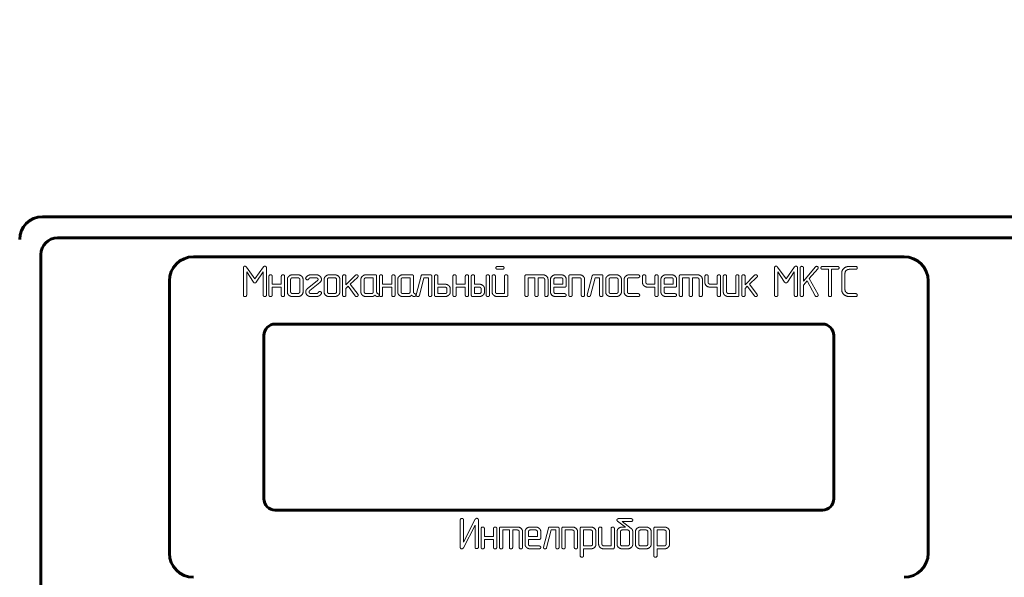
# Model space of a CAD drawing. Header units: millimetres. Extents: x 0 to 420, y 0 to 297.
# Tile 7 of 26: x 129 to 162, y 242 to 260. Entities that reach past the tile are written whole.
import ezdxf

# ---------------------------------------------------------------- set-up
doc = ezdxf.new("R2010")
doc.units = ezdxf.units.MM
doc.linetypes.add('K5LT_BASIC', pattern=[0])
doc.linetypes.add('K5LT_THIN', pattern=[0])
for name, color, linetype, true_color in [('DIM', 6, 'Continuous', 0xff00ff), ('G', 3, 'Continuous', 0x00ff00), ('R', 1, 'Continuous', 0xff0000), ('WELDING', 7, 'Continuous', 0xffffff)]:
    doc.layers.add(name, color=color, linetype=linetype, true_color=true_color)
doc.styles.add('KDIMTEXTSTYLE', font='GOST_AU.SHX', dxfattribs={"width": 0.96, "oblique": 15, "height": 5})
doc.dimstyles.new('KDIMSTYLE (1.00)', dxfattribs={"dimtxt": 5, "dimasz": 1, "dimexe": 2, "dimexo": 0, "dimgap": 1, "dimtad": 1, "dimtxsty": 'KDIMTEXTSTYLE', "dimsah": 1, "dimcen": 0, "dimdle": 1, "dimadec": 0, "dimazin": 0, "dimtfac": 0.667, "dimtmove": 0, "dimatfit": 3, "dimfxl": 1, "dimtvp": 1, "dimtolj": 1, "dimtzin": 0, "dimarcsym": 0})

# ---------------------------------------------------------------- blocks, each defined once
blk = doc.blocks.new('KDIMARROW_03')
at = {"layer": 'G', "color": 0, "linetype": 'K5LT_BASIC', "lineweight": 60}
blk.add_line((-0.884, -0.884), (0.884, 0.884), dxfattribs=at)
at = {"layer": 'R', "color": 0, "linetype": 'K5LT_THIN', "lineweight": 18}
for q in [(-1, 0), (2, 0)]:
    blk.add_line((0, 0), q, dxfattribs=at)

msp = doc.modelspace()

# ---------------------------------------------------------------- linework, layer by layer
at = {"layer": 'G', "color": 5, "linetype": 'K5LT_BASIC', "lineweight": 60, "true_color": 0x0000ff}
for p, q in [((163.746, 253.968), (130.246, 253.968)), ((163.246, 253.268), (130.746, 253.268)), ((130.196, 252.718), (130.196, 225.218)), ((158.746, 252.643), (135.246, 252.643)), ((134.446, 251.843), (134.446, 242.843)), ((159.546, 242.843), (159.546, 251.843)), ((156.046, 250.418), (137.946, 250.418)), ((137.571, 250.043), (137.571, 244.643)), ((156.421, 244.643), (156.421, 250.043)), ((137.946, 244.268), (156.046, 244.268))]:
    msp.add_line(p, q, dxfattribs=at)
for centre, radius, start, end in [((130.246, 253.218), 0.75, 90, 180), ((130.746, 252.718), 0.55, 90, 180), ((135.246, 251.843), 0.8, 90, 180), ((158.746, 251.843), 0.8, 0, 90), ((137.946, 250.043), 0.375, 90, 180), ((156.046, 250.043), 0.375, 0, 90), ((137.946, 244.643), 0.375, 180, 270), ((156.046, 244.643), 0.375, 270, 0), ((135.246, 242.843), 0.8, 180, 270), ((158.746, 242.843), 0.8, 270, 0)]:
    msp.add_arc(centre, radius, start, end, dxfattribs=at)
at = {"layer": 'R', "color": 7, "linetype": 'K5LT_THIN', "lineweight": 18}
for p, q in [((136.894, 252.28), (136.894, 251.374)), ((137.274, 251.909), (136.994, 252.305)), ((137.004, 252.145), (137.229, 251.803)), ((137.004, 251.375), (137.004, 252.145)), ((137.558, 252.307), (137.274, 251.909)), ((137.32, 251.803), (137.548, 252.145)), ((137.548, 252.145), (137.548, 251.375)), ((137.657, 251.374), (137.657, 252.28)), ((145.462, 252.327), (145.3, 252.327)), ((145.3, 252.229), (145.462, 252.229)), ((154.462, 252.28), (154.462, 251.374)), ((154.843, 251.909), (154.563, 252.305)), ((154.572, 252.145), (154.797, 251.803)), ((154.572, 251.375), (154.572, 252.145)), ((155.126, 252.307), (154.843, 251.909)), ((154.888, 251.803), (155.116, 252.145)), ((155.116, 252.145), (155.116, 251.375)), ((155.226, 251.374), (155.226, 252.28)), ((155.309, 252.28), (155.309, 251.374)), ((155.813, 252.309), (155.419, 251.841)), ((155.419, 251.841), (155.419, 252.28)), ((155.611, 251.927), (155.899, 252.25)), ((156.544, 252.327), (156.05, 252.327)), ((156.05, 252.229), (156.243, 252.229)), ((156.243, 252.229), (156.243, 251.374)), ((156.353, 252.229), (156.544, 252.229)), ((156.353, 251.374), (156.353, 252.229)), ((156.685, 252.105), (156.685, 251.549)), ((156.794, 251.55), (156.794, 252.104)), ((157.147, 252.327), (156.943, 252.327)), ((156.944, 252.229), (157.147, 252.229)), ((137.74, 252.001), (137.74, 251.375)), ((137.85, 251.737), (137.85, 252.001)), ((138.15, 252.001), (138.15, 251.737)), ((138.26, 251.375), (138.26, 252.001)), ((138.349, 251.897), (138.349, 251.479)), ((138.459, 251.896), (138.459, 251.481)), ((138.69, 252.049), (138.525, 252.049)), ((138.689, 251.952), (138.526, 251.952)), ((138.759, 251.481), (138.759, 251.896)), ((138.869, 251.479), (138.869, 251.897)), ((138.958, 251.948), (138.955, 251.931)), ((139.345, 251.854), (139.009, 251.579)), ((139.09, 251.524), (139.426, 251.797)), ((139.133, 251.952), (139.297, 251.952)), ((139.298, 252.049), (139.134, 252.049)), ((139.566, 251.897), (139.566, 251.479)), ((139.676, 251.896), (139.676, 251.481)), ((139.907, 252.049), (139.743, 252.049)), ((139.906, 251.952), (139.743, 251.952)), ((139.976, 251.481), (139.976, 251.896)), ((140.086, 251.479), (140.086, 251.897)), ((140.177, 252.001), (140.177, 251.375)), ((140.603, 252.034), (140.287, 251.718)), ((140.287, 251.718), (140.287, 252.001)), ((140.431, 251.738), (140.67, 251.963)), ((140.783, 251.897), (140.783, 251.479)), ((140.893, 251.896), (140.893, 251.481)), ((141.247, 252.049), (140.96, 252.049)), ((141.193, 251.952), (140.96, 251.952)), ((141.193, 251.481), (141.193, 251.952)), ((141.303, 251.481), (141.303, 252.001)), ((141.392, 252.001), (141.392, 251.375)), ((141.501, 251.737), (141.501, 252.001)), ((141.802, 252.001), (141.802, 251.737)), ((141.911, 251.375), (141.911, 252.001)), ((142, 251.897), (142, 251.479)), ((142.11, 251.896), (142.11, 251.481)), ((142.464, 252.049), (142.177, 252.049)), ((142.41, 251.952), (142.177, 251.952)), ((142.41, 251.481), (142.41, 251.952)), ((142.52, 251.481), (142.52, 252.001)), ((142.773, 252.013), (142.609, 251.385)), ((142.715, 251.364), (142.868, 251.952)), ((143.07, 252.049), (142.825, 252.049)), ((142.868, 251.952), (143.016, 251.952)), ((143.016, 251.952), (143.016, 251.375)), ((143.126, 251.375), (143.126, 252.001)), ((143.217, 252.001), (143.217, 251.375)), ((143.327, 251.737), (143.327, 252.001)), ((143.826, 252.001), (143.826, 251.375)), ((143.936, 251.737), (143.936, 252.001)), ((144.236, 252.001), (144.236, 251.737)), ((144.346, 251.375), (144.346, 252.001)), ((144.434, 252.001), (144.434, 251.375)), ((144.544, 251.737), (144.544, 252.001)), ((144.925, 252.001), (144.925, 251.375)), ((145.035, 251.375), (145.035, 252.001)), ((145.122, 252.001), (145.122, 251.479)), ((145.232, 251.481), (145.232, 252.001)), ((145.532, 252.001), (145.532, 251.425)), ((145.642, 251.375), (145.642, 252.001)), ((146.207, 252.001), (146.207, 251.375)), ((146.792, 252.049), (146.26, 252.049)), ((146.317, 251.375), (146.317, 251.952)), ((146.317, 251.952), (146.534, 251.952)), ((146.534, 251.952), (146.534, 251.375)), ((146.644, 251.952), (146.792, 251.952)), ((146.644, 251.375), (146.644, 251.952)), ((146.861, 251.895), (146.861, 251.375)), ((146.971, 251.375), (146.971, 251.897)), ((147.054, 251.897), (147.054, 251.479)), ((147.164, 251.896), (147.164, 251.737)), ((147.395, 252.049), (147.23, 252.049)), ((147.394, 251.952), (147.231, 251.952)), ((147.464, 251.737), (147.464, 251.896)), ((147.573, 251.687), (147.573, 251.897)), ((147.662, 252.001), (147.662, 251.375)), ((148.003, 252.049), (147.716, 252.049)), ((147.772, 251.375), (147.772, 251.952)), ((147.772, 251.952), (148.003, 251.952)), ((148.072, 251.895), (148.072, 251.375)), ((148.182, 251.375), (148.182, 251.897)), ((148.435, 252.013), (148.271, 251.385)), ((148.377, 251.364), (148.53, 251.952)), ((148.733, 252.049), (148.487, 252.049)), ((148.53, 251.952), (148.678, 251.952)), ((148.678, 251.952), (148.678, 251.375)), ((148.788, 251.375), (148.788, 252.001)), ((148.879, 251.897), (148.879, 251.479)), ((148.989, 251.896), (148.989, 251.481)), ((149.22, 252.049), (149.056, 252.049)), ((149.22, 251.952), (149.056, 251.952)), ((149.289, 251.481), (149.289, 251.896)), ((149.399, 251.479), (149.399, 251.897)), ((149.488, 251.897), (149.488, 251.479)), ((149.598, 251.481), (149.598, 251.896)), ((149.95, 252.049), (149.664, 252.049)), ((149.665, 251.952), (149.95, 251.952)), ((150.097, 252.001), (150.097, 251.792)), ((150.206, 251.793), (150.206, 252.001)), ((150.506, 252.001), (150.506, 251.737)), ((150.616, 251.375), (150.616, 252.001)), ((150.705, 251.897), (150.705, 251.479)), ((150.815, 251.896), (150.815, 251.737)), ((151.046, 252.049), (150.882, 252.049)), ((151.045, 251.952), (150.882, 251.952)), ((151.115, 251.737), (151.115, 251.896)), ((151.225, 251.687), (151.225, 251.897)), ((151.314, 252.001), (151.314, 251.375)), ((151.899, 252.049), (151.367, 252.049)), ((151.423, 251.952), (151.641, 251.952)), ((151.423, 251.375), (151.423, 251.952)), ((151.641, 251.952), (151.641, 251.375)), ((151.75, 251.952), (151.898, 251.952)), ((151.75, 251.375), (151.75, 251.952)), ((151.967, 251.895), (151.967, 251.375)), ((152.077, 251.375), (152.077, 251.897)), ((152.16, 252.001), (152.16, 251.792)), ((152.27, 251.793), (152.27, 252.001)), ((152.57, 252.001), (152.57, 251.737)), ((152.68, 251.375), (152.68, 252.001)), ((152.769, 252.001), (152.769, 251.479)), ((152.879, 251.481), (152.879, 252.001)), ((153.179, 252.001), (153.179, 251.425)), ((153.288, 251.375), (153.288, 252.001)), ((153.38, 252.001), (153.38, 251.375)), ((153.805, 252.034), (153.49, 251.718)), ((153.49, 251.718), (153.49, 252.001)), ((153.634, 251.738), (153.872, 251.963)), ((155.419, 251.706), (155.539, 251.853)), ((155.539, 251.853), (155.808, 251.352)), ((155.905, 251.394), (155.611, 251.927)), ((138.15, 251.737), (137.85, 251.737)), ((137.85, 251.375), (137.85, 251.639)), ((137.85, 251.639), (138.15, 251.639)), ((138.15, 251.639), (138.15, 251.375)), ((138.526, 251.425), (138.689, 251.425)), ((139.298, 251.425), (139.134, 251.425)), ((139.477, 251.43), (139.479, 251.446)), ((139.743, 251.425), (139.906, 251.425)), ((140.287, 251.596), (140.359, 251.672)), ((140.287, 251.375), (140.287, 251.596)), ((140.359, 251.672), (140.595, 251.348)), ((140.688, 251.399), (140.431, 251.738)), ((140.96, 251.425), (141.124, 251.425)), ((141.802, 251.737), (141.501, 251.737)), ((141.501, 251.639), (141.802, 251.639)), ((141.501, 251.375), (141.501, 251.639)), ((141.802, 251.639), (141.802, 251.375)), ((142.177, 251.425), (142.341, 251.425)), ((143.558, 251.737), (143.327, 251.737)), ((143.327, 251.639), (143.327, 251.425)), ((143.558, 251.639), (143.327, 251.639)), ((143.327, 251.425), (143.558, 251.425)), ((143.627, 251.481), (143.627, 251.584)), ((143.737, 251.48), (143.737, 251.584)), ((144.236, 251.737), (143.936, 251.737)), ((143.936, 251.639), (144.236, 251.639)), ((143.936, 251.375), (143.936, 251.639)), ((144.236, 251.639), (144.236, 251.375)), ((144.693, 251.737), (144.544, 251.737)), ((144.692, 251.639), (144.544, 251.639)), ((144.544, 251.639), (144.544, 251.425)), ((144.544, 251.425), (144.692, 251.425)), ((144.761, 251.481), (144.761, 251.584)), ((144.871, 251.48), (144.871, 251.584)), ((145.532, 251.425), (145.3, 251.425)), ((147.164, 251.737), (147.464, 251.737)), ((147.164, 251.481), (147.164, 251.639)), ((147.164, 251.639), (147.518, 251.639)), ((147.518, 251.425), (147.231, 251.425)), ((149.056, 251.425), (149.22, 251.425)), ((149.95, 251.425), (149.665, 251.425)), ((150.506, 251.737), (150.273, 251.737)), ((150.273, 251.639), (150.506, 251.639)), ((150.506, 251.639), (150.506, 251.375)), ((150.815, 251.737), (151.115, 251.737)), ((150.815, 251.481), (150.815, 251.639)), ((150.815, 251.639), (151.169, 251.639)), ((151.169, 251.425), (150.882, 251.425)), ((152.336, 251.639), (152.57, 251.639)), ((152.57, 251.737), (152.337, 251.737)), ((152.57, 251.639), (152.57, 251.375)), ((153.179, 251.425), (152.946, 251.425)), ((153.49, 251.596), (153.562, 251.672)), ((153.49, 251.375), (153.49, 251.596)), ((153.562, 251.672), (153.798, 251.348)), ((153.89, 251.399), (153.634, 251.738)), ((155.419, 251.374), (155.419, 251.706)), ((157.147, 251.425), (156.944, 251.425)), ((138.525, 251.327), (138.69, 251.327)), ((139.134, 251.327), (139.299, 251.327)), ((139.299, 251.327), (139.325, 251.329)), ((139.325, 251.329), (139.352, 251.334)), ((139.743, 251.327), (139.907, 251.327)), ((140.696, 251.376), (140.688, 251.399)), ((140.959, 251.327), (141.124, 251.327)), ((141.317, 251.327), (141.333, 251.327)), ((142.177, 251.327), (142.341, 251.327)), ((142.534, 251.327), (142.55, 251.327)), ((142.609, 251.385), (142.608, 251.376)), ((143.271, 251.327), (143.558, 251.327)), ((144.488, 251.327), (144.693, 251.327)), ((145.3, 251.327), (145.586, 251.327)), ((147.23, 251.327), (147.518, 251.327)), ((148.271, 251.385), (148.27, 251.376)), ((149.056, 251.327), (149.22, 251.327)), ((149.664, 251.327), (149.95, 251.327)), ((150.882, 251.327), (151.169, 251.327)), ((152.945, 251.327), (153.233, 251.327)), ((153.898, 251.376), (153.89, 251.399)), ((155.808, 251.352), (155.828, 251.332)), ((155.828, 251.332), (155.851, 251.326)), ((155.908, 251.381), (155.905, 251.394)), ((156.943, 251.327), (157.147, 251.327)), ((144.069, 243.943), (144.069, 243.037)), ((144.567, 243.965), (144.178, 243.209)), ((144.178, 243.209), (144.178, 243.943)), ((144.669, 243.039), (144.669, 243.942)), ((149.718, 243.984), (149.308, 243.984)), ((144.171, 243.018), (144.559, 243.772)), ((144.559, 243.772), (144.559, 243.039)), ((144.756, 243.658), (144.756, 243.032)), ((144.866, 243.394), (144.866, 243.659)), ((145.166, 243.659), (145.166, 243.394)), ((145.276, 243.032), (145.276, 243.658)), ((145.365, 243.658), (145.365, 243.032)), ((145.95, 243.707), (145.418, 243.707)), ((145.475, 243.609), (145.692, 243.609)), ((145.475, 243.032), (145.475, 243.609)), ((145.692, 243.609), (145.692, 243.032)), ((145.802, 243.032), (145.802, 243.609)), ((145.802, 243.609), (145.95, 243.609)), ((146.552, 243.707), (146.388, 243.707)), ((146.552, 243.609), (146.389, 243.609)), ((146.984, 243.67), (146.82, 243.042)), ((146.926, 243.021), (147.08, 243.609)), ((147.282, 243.707), (147.036, 243.707)), ((147.08, 243.609), (147.228, 243.609)), ((147.228, 243.609), (147.228, 243.032)), ((147.337, 243.032), (147.337, 243.658)), ((147.429, 243.658), (147.429, 243.032)), ((147.77, 243.707), (147.482, 243.707)), ((147.539, 243.609), (147.769, 243.609)), ((147.539, 243.032), (147.539, 243.609)), ((148.037, 243.659), (148.037, 242.755)), ((148.379, 243.707), (148.091, 243.707)), ((148.147, 243.609), (148.147, 243.082)), ((148.378, 243.609), (148.147, 243.609)), ((148.646, 243.658), (148.646, 243.137)), ((148.756, 243.138), (148.756, 243.659)), ((149.056, 243.659), (149.056, 243.082)), ((149.165, 243.032), (149.165, 243.658)), ((149.257, 243.918), (149.271, 243.902)), ((149.271, 243.902), (149.531, 243.707)), ((149.424, 243.886), (149.718, 243.886)), ((149.719, 243.662), (149.424, 243.886)), ((149.531, 243.707), (149.432, 243.707)), ((149.594, 243.609), (149.432, 243.609)), ((149.721, 243.661), (149.719, 243.662)), ((149.726, 243.656), (149.721, 243.661)), ((150.204, 243.707), (150.039, 243.707)), ((150.203, 243.609), (150.04, 243.609)), ((150.471, 243.659), (150.471, 242.755)), ((150.813, 243.707), (150.525, 243.707)), ((150.581, 243.609), (150.581, 243.082)), ((150.813, 243.609), (150.581, 243.609)), ((145.166, 243.394), (144.866, 243.394)), ((144.866, 243.296), (145.166, 243.296)), ((144.866, 243.032), (144.866, 243.296)), ((145.166, 243.296), (145.166, 243.032)), ((146.019, 243.552), (146.019, 243.032)), ((146.129, 243.032), (146.129, 243.554)), ((146.212, 243.554), (146.212, 243.137)), ((146.321, 243.553), (146.321, 243.394)), ((146.321, 243.394), (146.622, 243.394)), ((146.321, 243.296), (146.676, 243.296)), ((146.321, 243.138), (146.321, 243.296)), ((146.622, 243.394), (146.622, 243.553)), ((146.731, 243.345), (146.731, 243.554)), ((147.839, 243.552), (147.839, 243.032)), ((147.948, 243.032), (147.948, 243.554)), ((148.447, 243.139), (148.447, 243.554)), ((148.557, 243.137), (148.557, 243.555)), ((149.254, 243.554), (149.254, 243.137)), ((149.364, 243.553), (149.364, 243.138)), ((149.664, 243.138), (149.664, 243.553)), ((149.774, 243.136), (149.774, 243.553)), ((149.863, 243.554), (149.863, 243.137)), ((149.973, 243.553), (149.973, 243.138)), ((150.273, 243.138), (150.273, 243.553)), ((150.383, 243.137), (150.383, 243.554)), ((150.881, 243.139), (150.881, 243.554)), ((150.991, 243.137), (150.991, 243.555)), ((146.388, 242.984), (146.676, 242.984)), ((146.676, 243.082), (146.389, 243.082)), ((146.82, 243.042), (146.819, 243.033)), ((148.147, 243.082), (148.378, 243.082)), ((148.147, 242.984), (148.379, 242.984)), ((148.147, 242.755), (148.147, 242.984)), ((148.822, 242.984), (149.11, 242.984)), ((149.056, 243.082), (148.823, 243.082)), ((149.432, 243.082), (149.594, 243.082)), ((149.432, 242.984), (149.594, 242.984)), ((150.039, 242.984), (150.204, 242.984)), ((150.04, 243.082), (150.203, 243.082)), ((150.581, 243.082), (150.813, 243.082)), ((150.581, 242.984), (150.813, 242.984)), ((150.581, 242.755), (150.581, 242.984))]:
    msp.add_line(p, q, dxfattribs=at)
at = {"layer": 'WELDING', "color": 7, "linetype": 'K5LT_THIN', "lineweight": 18}
for points in [[(136.944, 252.333), (136.923, 252.333), (136.894, 252.305), (136.894, 252.28)], [(136.969, 252.327), (136.958, 252.333), (136.944, 252.333)], [(136.994, 252.305), (136.974, 252.326), (136.969, 252.327)], [(137.606, 252.333), (137.575, 252.333), (137.558, 252.307)], [(137.657, 252.28), (137.657, 252.302), (137.627, 252.333), (137.606, 252.333)], [(145.3, 252.327), (145.274, 252.327), (145.247, 252.291), (145.247, 252.278)], [(145.247, 252.278), (145.247, 252.258), (145.261, 252.243)], [(145.261, 252.243), (145.277, 252.229), (145.3, 252.229)], [(145.518, 252.278), (145.518, 252.296), (145.482, 252.327), (145.462, 252.327)], [(145.462, 252.229), (145.489, 252.229), (145.518, 252.261), (145.518, 252.278)], [(154.512, 252.333), (154.492, 252.333), (154.462, 252.305), (154.462, 252.28)], [(154.537, 252.327), (154.526, 252.333), (154.512, 252.333)], [(154.563, 252.305), (154.543, 252.326), (154.537, 252.327)], [(155.174, 252.333), (155.144, 252.333), (155.126, 252.307)], [(155.226, 252.28), (155.226, 252.302), (155.195, 252.333), (155.174, 252.333)], [(155.362, 252.328), (155.341, 252.328), (155.309, 252.297), (155.309, 252.28)], [(155.419, 252.28), (155.419, 252.303), (155.382, 252.328), (155.362, 252.328)], [(155.854, 252.328), (155.829, 252.328), (155.813, 252.309)], [(155.911, 252.279), (155.911, 252.299), (155.874, 252.328), (155.854, 252.328)], [(155.899, 252.25), (155.911, 252.263), (155.911, 252.279)], [(156.05, 252.327), (156.024, 252.327), (155.997, 252.291), (155.997, 252.278)], [(155.997, 252.278), (155.997, 252.258), (156.012, 252.242)], [(156.012, 252.242), (156.027, 252.229), (156.05, 252.229)], [(156.599, 252.278), (156.599, 252.296), (156.564, 252.327), (156.544, 252.327)], [(156.544, 252.229), (156.57, 252.229), (156.599, 252.261), (156.599, 252.278)], [(156.943, 252.327), (156.835, 252.327), (156.685, 252.195), (156.685, 252.105)], [(156.794, 252.104), (156.794, 252.157), (156.881, 252.229), (156.944, 252.229)], [(157.202, 252.278), (157.202, 252.296), (157.167, 252.327), (157.147, 252.327)], [(157.147, 252.229), (157.173, 252.229), (157.202, 252.261), (157.202, 252.278)], [(137.229, 251.803), (137.248, 251.777), (137.274, 251.777)], [(137.274, 251.777), (137.301, 251.777), (137.32, 251.803)], [(137.794, 252.049), (137.773, 252.049), (137.74, 252.019), (137.74, 252.001)], [(137.85, 252.001), (137.85, 252.024), (137.814, 252.049), (137.794, 252.049)], [(138.204, 252.049), (138.183, 252.049), (138.15, 252.019), (138.15, 252.001)], [(138.26, 252.001), (138.26, 252.025), (138.224, 252.049), (138.204, 252.049)], [(138.525, 252.049), (138.45, 252.049), (138.349, 251.955), (138.349, 251.897)], [(138.526, 251.952), (138.497, 251.952), (138.459, 251.919), (138.459, 251.896)], [(138.759, 251.896), (138.759, 251.918), (138.719, 251.952), (138.689, 251.952)], [(138.869, 251.897), (138.869, 251.962), (138.763, 252.049), (138.69, 252.049)], [(138.955, 251.931), (138.955, 251.908), (138.989, 251.883), (139.009, 251.883)], [(139.134, 252.049), (139.078, 252.049), (138.978, 251.99), (138.958, 251.948)], [(139.009, 251.883), (139.046, 251.883), (139.06, 251.913)], [(139.06, 251.913), (139.068, 251.93), (139.113, 251.952), (139.133, 251.952)], [(139.297, 251.952), (139.329, 251.952), (139.367, 251.916), (139.367, 251.895)], [(139.477, 251.897), (139.477, 251.957), (139.375, 252.049), (139.298, 252.049)], [(139.367, 251.895), (139.367, 251.873), (139.345, 251.854)], [(139.426, 251.797), (139.477, 251.832), (139.477, 251.897)], [(139.743, 252.049), (139.667, 252.049), (139.566, 251.955), (139.566, 251.897)], [(139.743, 251.952), (139.714, 251.952), (139.676, 251.919), (139.676, 251.896)], [(139.976, 251.896), (139.976, 251.918), (139.936, 251.952), (139.906, 251.952)], [(140.086, 251.897), (140.086, 251.962), (139.98, 252.049), (139.907, 252.049)], [(140.231, 252.049), (140.209, 252.049), (140.177, 252.019), (140.177, 252.001)], [(140.287, 252.001), (140.287, 252.025), (140.25, 252.049), (140.231, 252.049)], [(140.641, 252.049), (140.62, 252.049), (140.603, 252.034)], [(140.697, 252), (140.697, 252.02), (140.661, 252.049), (140.641, 252.049)], [(140.67, 251.963), (140.697, 251.981), (140.697, 252)], [(140.96, 252.049), (140.885, 252.049), (140.783, 251.955), (140.783, 251.897)], [(140.96, 251.952), (140.931, 251.952), (140.893, 251.919), (140.893, 251.896)], [(141.303, 252.001), (141.303, 252.049), (141.247, 252.049)], [(141.445, 252.049), (141.424, 252.049), (141.392, 252.019), (141.392, 252.001)], [(141.501, 252.001), (141.501, 252.024), (141.465, 252.049), (141.445, 252.049)], [(141.855, 252.049), (141.834, 252.049), (141.802, 252.019), (141.802, 252.001)], [(141.911, 252.001), (141.911, 252.025), (141.875, 252.049), (141.855, 252.049)], [(142.177, 252.049), (142.102, 252.049), (142, 251.955), (142, 251.897)], [(142.177, 251.952), (142.149, 251.952), (142.11, 251.919), (142.11, 251.896)], [(142.52, 252.001), (142.52, 252.049), (142.464, 252.049)], [(142.825, 252.049), (142.783, 252.049), (142.773, 252.013)], [(143.126, 252.001), (143.126, 252.049), (143.07, 252.049)], [(143.271, 252.049), (143.25, 252.049), (143.217, 252.019), (143.217, 252.001)], [(143.327, 252.001), (143.327, 252.024), (143.29, 252.049), (143.271, 252.049)], [(143.88, 252.049), (143.858, 252.049), (143.826, 252.019), (143.826, 252.001)], [(143.936, 252.001), (143.936, 252.024), (143.899, 252.049), (143.88, 252.049)], [(144.289, 252.049), (144.268, 252.049), (144.236, 252.019), (144.236, 252.001)], [(144.346, 252.001), (144.346, 252.025), (144.309, 252.049), (144.289, 252.049)], [(144.488, 252.049), (144.467, 252.049), (144.434, 252.019), (144.434, 252.001)], [(144.544, 252.001), (144.544, 252.024), (144.508, 252.049), (144.488, 252.049)], [(144.978, 252.049), (144.957, 252.049), (144.925, 252.019), (144.925, 252.001)], [(145.035, 252.001), (145.035, 252.025), (144.998, 252.049), (144.978, 252.049)], [(145.176, 252.049), (145.155, 252.049), (145.122, 252.018), (145.122, 252.001)], [(145.232, 252.001), (145.232, 252.024), (145.195, 252.049), (145.176, 252.049)], [(145.586, 252.049), (145.565, 252.049), (145.532, 252.018), (145.532, 252.001)], [(145.642, 252.001), (145.642, 252.024), (145.606, 252.049), (145.586, 252.049)], [(146.26, 252.049), (146.207, 252.049), (146.207, 252.001)], [(146.971, 251.897), (146.971, 251.962), (146.866, 252.049), (146.792, 252.049)], [(146.792, 251.952), (146.822, 251.952), (146.861, 251.918), (146.861, 251.895)], [(147.23, 252.049), (147.155, 252.049), (147.054, 251.955), (147.054, 251.897)], [(147.231, 251.952), (147.202, 251.952), (147.164, 251.919), (147.164, 251.896)], [(147.464, 251.896), (147.464, 251.918), (147.424, 251.952), (147.394, 251.952)], [(147.573, 251.897), (147.573, 251.962), (147.468, 252.049), (147.395, 252.049)], [(147.716, 252.049), (147.662, 252.049), (147.662, 252.001)], [(148.182, 251.897), (148.182, 251.962), (148.076, 252.049), (148.003, 252.049)], [(148.003, 251.952), (148.033, 251.952), (148.072, 251.918), (148.072, 251.895)], [(148.487, 252.049), (148.445, 252.049), (148.435, 252.013)], [(148.788, 252.001), (148.788, 252.049), (148.733, 252.049)], [(149.056, 252.049), (148.981, 252.049), (148.879, 251.955), (148.879, 251.897)], [(149.056, 251.952), (149.028, 251.952), (148.989, 251.919), (148.989, 251.896)], [(149.399, 251.897), (149.399, 251.962), (149.294, 252.049), (149.22, 252.049)], [(149.289, 251.896), (149.289, 251.918), (149.25, 251.952), (149.22, 251.952)], [(149.664, 252.049), (149.589, 252.049), (149.488, 251.955), (149.488, 251.897)], [(149.598, 251.896), (149.598, 251.919), (149.636, 251.952), (149.665, 251.952)], [(150.005, 252), (150.005, 252.019), (149.97, 252.049), (149.95, 252.049)], [(149.95, 251.952), (149.976, 251.952), (150.005, 251.983), (150.005, 252)], [(150.15, 252.049), (150.129, 252.049), (150.097, 252.019), (150.097, 252.001)], [(150.097, 251.792), (150.097, 251.727), (150.199, 251.639), (150.273, 251.639)], [(150.206, 252.001), (150.206, 252.024), (150.17, 252.049), (150.15, 252.049)], [(150.273, 251.737), (150.245, 251.737), (150.206, 251.77), (150.206, 251.793)], [(150.56, 252.049), (150.539, 252.049), (150.506, 252.019), (150.506, 252.001)], [(150.616, 252.001), (150.616, 252.025), (150.58, 252.049), (150.56, 252.049)], [(150.882, 252.049), (150.806, 252.049), (150.705, 251.955), (150.705, 251.897)], [(150.882, 251.952), (150.853, 251.952), (150.815, 251.919), (150.815, 251.896)], [(151.115, 251.896), (151.115, 251.918), (151.075, 251.952), (151.045, 251.952)], [(151.225, 251.897), (151.225, 251.962), (151.119, 252.049), (151.046, 252.049)], [(151.367, 252.049), (151.314, 252.049), (151.314, 252.001)], [(151.898, 251.952), (151.928, 251.952), (151.967, 251.918), (151.967, 251.895)], [(152.077, 251.897), (152.077, 251.962), (151.972, 252.049), (151.899, 252.049)], [(152.214, 252.049), (152.193, 252.049), (152.16, 252.019), (152.16, 252.001)], [(152.16, 251.792), (152.16, 251.727), (152.263, 251.639), (152.336, 251.639)], [(152.27, 252.001), (152.27, 252.024), (152.233, 252.049), (152.214, 252.049)], [(152.337, 251.737), (152.308, 251.737), (152.27, 251.77), (152.27, 251.793)], [(152.624, 252.049), (152.603, 252.049), (152.57, 252.019), (152.57, 252.001)], [(152.68, 252.001), (152.68, 252.025), (152.644, 252.049), (152.624, 252.049)], [(152.822, 252.049), (152.801, 252.049), (152.769, 252.019), (152.769, 252.001)], [(152.879, 252.001), (152.879, 252.024), (152.842, 252.049), (152.822, 252.049)], [(153.232, 252.049), (153.211, 252.049), (153.179, 252.019), (153.179, 252.001)], [(153.288, 252.001), (153.288, 252.025), (153.252, 252.049), (153.232, 252.049)], [(153.433, 252.049), (153.412, 252.049), (153.38, 252.019), (153.38, 252.001)], [(153.49, 252.001), (153.49, 252.025), (153.453, 252.049), (153.433, 252.049)], [(153.844, 252.049), (153.823, 252.049), (153.805, 252.034)], [(153.9, 252), (153.9, 252.02), (153.864, 252.049), (153.844, 252.049)], [(153.872, 251.963), (153.9, 251.981), (153.9, 252)], [(154.797, 251.803), (154.816, 251.777), (154.842, 251.777)], [(154.842, 251.777), (154.869, 251.777), (154.888, 251.803)], [(138.349, 251.479), (138.349, 251.414), (138.452, 251.327), (138.525, 251.327)], [(138.459, 251.481), (138.459, 251.457), (138.497, 251.425), (138.526, 251.425)], [(138.689, 251.425), (138.719, 251.425), (138.759, 251.458), (138.759, 251.481)], [(138.69, 251.327), (138.765, 251.327), (138.869, 251.415), (138.869, 251.479)], [(139.009, 251.579), (138.958, 251.545), (138.958, 251.48)], [(138.958, 251.48), (138.958, 251.418), (139.058, 251.327), (139.134, 251.327)], [(139.067, 251.482), (139.067, 251.505), (139.09, 251.524)], [(139.086, 251.441), (139.067, 251.465), (139.067, 251.482)], [(139.134, 251.425), (139.103, 251.425), (139.086, 251.441)], [(139.346, 251.436), (139.315, 251.425), (139.298, 251.425)], [(139.423, 251.494), (139.388, 251.494), (139.367, 251.447), (139.346, 251.436)], [(139.406, 251.355), (139.457, 251.383), (139.477, 251.43)], [(139.479, 251.446), (139.479, 251.468), (139.444, 251.494), (139.423, 251.494)], [(139.566, 251.479), (139.566, 251.414), (139.669, 251.327), (139.743, 251.327)], [(139.676, 251.481), (139.676, 251.457), (139.714, 251.425), (139.743, 251.425)], [(139.906, 251.425), (139.937, 251.425), (139.976, 251.458), (139.976, 251.481)], [(139.907, 251.327), (139.982, 251.327), (140.086, 251.415), (140.086, 251.479)], [(140.783, 251.479), (140.783, 251.414), (140.886, 251.327), (140.959, 251.327)], [(140.893, 251.481), (140.893, 251.457), (140.931, 251.425), (140.96, 251.425)], [(141.124, 251.425), (141.154, 251.425), (141.193, 251.458), (141.193, 251.481)], [(141.315, 251.444), (141.303, 251.463), (141.303, 251.481)], [(141.349, 251.421), (141.324, 251.432), (141.315, 251.444)], [(141.387, 251.376), (141.387, 251.41), (141.349, 251.421)], [(142, 251.479), (142, 251.414), (142.103, 251.327), (142.177, 251.327)], [(142.11, 251.481), (142.11, 251.457), (142.148, 251.425), (142.177, 251.425)], [(142.341, 251.425), (142.371, 251.425), (142.41, 251.458), (142.41, 251.481)], [(142.532, 251.444), (142.52, 251.463), (142.52, 251.481)], [(142.567, 251.421), (142.542, 251.432), (142.532, 251.444)], [(142.604, 251.376), (142.604, 251.41), (142.567, 251.421)], [(143.737, 251.584), (143.737, 251.649), (143.632, 251.737), (143.558, 251.737)], [(143.627, 251.584), (143.627, 251.606), (143.588, 251.639), (143.558, 251.639)], [(143.558, 251.425), (143.588, 251.425), (143.627, 251.458), (143.627, 251.481)], [(143.558, 251.327), (143.633, 251.327), (143.737, 251.416), (143.737, 251.48)], [(144.761, 251.584), (144.761, 251.606), (144.722, 251.639), (144.692, 251.639)], [(144.692, 251.425), (144.722, 251.425), (144.761, 251.458), (144.761, 251.481)], [(144.871, 251.584), (144.871, 251.649), (144.766, 251.737), (144.693, 251.737)], [(144.693, 251.327), (144.767, 251.327), (144.871, 251.416), (144.871, 251.48)], [(145.122, 251.479), (145.122, 251.416), (145.227, 251.327), (145.3, 251.327)], [(145.3, 251.425), (145.27, 251.425), (145.232, 251.457), (145.232, 251.481)], [(147.054, 251.479), (147.054, 251.414), (147.157, 251.327), (147.23, 251.327)], [(147.231, 251.425), (147.202, 251.425), (147.164, 251.457), (147.164, 251.481)], [(147.518, 251.639), (147.573, 251.639), (147.573, 251.687)], [(147.573, 251.376), (147.573, 251.394), (147.538, 251.425), (147.518, 251.425)], [(148.879, 251.479), (148.879, 251.414), (148.982, 251.327), (149.056, 251.327)], [(148.989, 251.481), (148.989, 251.457), (149.027, 251.425), (149.056, 251.425)], [(149.22, 251.425), (149.25, 251.425), (149.289, 251.458), (149.289, 251.481)], [(149.22, 251.327), (149.295, 251.327), (149.399, 251.415), (149.399, 251.479)], [(149.488, 251.479), (149.488, 251.414), (149.591, 251.327), (149.664, 251.327)], [(149.665, 251.425), (149.636, 251.425), (149.598, 251.457), (149.598, 251.481)], [(150.005, 251.376), (150.005, 251.394), (149.97, 251.425), (149.95, 251.425)], [(150.705, 251.479), (150.705, 251.414), (150.808, 251.327), (150.882, 251.327)], [(150.882, 251.425), (150.853, 251.425), (150.815, 251.457), (150.815, 251.481)], [(151.169, 251.639), (151.225, 251.639), (151.225, 251.687)], [(151.225, 251.376), (151.225, 251.394), (151.189, 251.425), (151.169, 251.425)], [(152.769, 251.479), (152.769, 251.414), (152.872, 251.327), (152.945, 251.327)], [(152.946, 251.425), (152.917, 251.425), (152.879, 251.457), (152.879, 251.481)], [(156.685, 251.549), (156.685, 251.455), (156.843, 251.327), (156.943, 251.327)], [(156.944, 251.425), (156.881, 251.425), (156.794, 251.499), (156.794, 251.55)], [(157.202, 251.376), (157.202, 251.394), (157.167, 251.425), (157.147, 251.425)], [(136.894, 251.374), (136.894, 251.349), (136.913, 251.336)], [(136.913, 251.336), (136.937, 251.326), (136.947, 251.326)], [(136.947, 251.326), (136.971, 251.326), (136.987, 251.338)], [(136.987, 251.338), (137.004, 251.352), (137.004, 251.375)], [(137.548, 251.375), (137.548, 251.349), (137.567, 251.336)], [(137.567, 251.336), (137.591, 251.326), (137.601, 251.326)], [(137.601, 251.326), (137.625, 251.326), (137.641, 251.338)], [(137.641, 251.338), (137.657, 251.352), (137.657, 251.374)], [(137.74, 251.375), (137.74, 251.349), (137.76, 251.336)], [(137.76, 251.336), (137.784, 251.327), (137.794, 251.327)], [(137.794, 251.327), (137.818, 251.327), (137.833, 251.338)], [(137.833, 251.338), (137.85, 251.353), (137.85, 251.375)], [(138.15, 251.375), (138.15, 251.349), (138.17, 251.336)], [(138.17, 251.336), (138.194, 251.327), (138.204, 251.327)], [(138.204, 251.327), (138.227, 251.327), (138.243, 251.339)], [(138.243, 251.339), (138.26, 251.353), (138.26, 251.375)], [(139.352, 251.334), (139.381, 251.343), (139.406, 251.355)], [(140.177, 251.375), (140.177, 251.349), (140.197, 251.336)], [(140.197, 251.336), (140.221, 251.327), (140.231, 251.327)], [(140.231, 251.327), (140.254, 251.327), (140.27, 251.338)], [(140.27, 251.338), (140.287, 251.353), (140.287, 251.375)], [(140.595, 251.348), (140.605, 251.336), (140.625, 251.327), (140.638, 251.327)], [(140.638, 251.327), (140.66, 251.327), (140.677, 251.34)], [(140.677, 251.34), (140.696, 251.357), (140.696, 251.376)], [(141.124, 251.327), (141.205, 251.327), (141.248, 251.375)], [(141.248, 251.375), (141.265, 251.352), (141.274, 251.348)], [(141.274, 251.348), (141.296, 251.332), (141.317, 251.327)], [(141.333, 251.327), (141.358, 251.327), (141.37, 251.34)], [(141.37, 251.34), (141.387, 251.356), (141.387, 251.376)], [(141.392, 251.375), (141.392, 251.349), (141.411, 251.336)], [(141.411, 251.336), (141.435, 251.327), (141.445, 251.327)], [(141.445, 251.327), (141.469, 251.327), (141.484, 251.338)], [(141.484, 251.338), (141.501, 251.353), (141.501, 251.375)], [(141.802, 251.375), (141.802, 251.349), (141.821, 251.336)], [(141.821, 251.336), (141.845, 251.327), (141.855, 251.327)], [(141.855, 251.327), (141.879, 251.327), (141.895, 251.339)], [(141.895, 251.339), (141.911, 251.353), (141.911, 251.375)], [(142.341, 251.327), (142.422, 251.327), (142.465, 251.375)], [(142.465, 251.375), (142.483, 251.352), (142.491, 251.348)], [(142.491, 251.348), (142.513, 251.332), (142.534, 251.327)], [(142.55, 251.327), (142.575, 251.327), (142.587, 251.34)], [(142.587, 251.34), (142.604, 251.356), (142.604, 251.376)], [(142.608, 251.376), (142.608, 251.352), (142.641, 251.327), (142.662, 251.327)], [(142.662, 251.327), (142.705, 251.327), (142.715, 251.364)], [(143.016, 251.375), (143.016, 251.349), (143.036, 251.336)], [(143.036, 251.336), (143.06, 251.327), (143.07, 251.327)], [(143.07, 251.327), (143.093, 251.327), (143.109, 251.339)], [(143.109, 251.339), (143.126, 251.353), (143.126, 251.375)], [(143.217, 251.375), (143.217, 251.327), (143.271, 251.327)], [(143.826, 251.375), (143.826, 251.349), (143.845, 251.336)], [(143.845, 251.336), (143.869, 251.327), (143.88, 251.327)], [(143.88, 251.327), (143.903, 251.327), (143.918, 251.338)], [(143.918, 251.338), (143.936, 251.353), (143.936, 251.375)], [(144.236, 251.375), (144.236, 251.349), (144.255, 251.336)], [(144.255, 251.336), (144.279, 251.327), (144.289, 251.327)], [(144.289, 251.327), (144.313, 251.327), (144.329, 251.339)], [(144.329, 251.339), (144.346, 251.353), (144.346, 251.375)], [(144.434, 251.375), (144.434, 251.327), (144.488, 251.327)], [(144.925, 251.375), (144.925, 251.349), (144.944, 251.336)], [(144.944, 251.336), (144.968, 251.327), (144.978, 251.327)], [(144.978, 251.327), (145.002, 251.327), (145.018, 251.339)], [(145.018, 251.339), (145.035, 251.353), (145.035, 251.375)], [(145.586, 251.327), (145.642, 251.327), (145.642, 251.375)], [(146.207, 251.375), (146.207, 251.349), (146.227, 251.336)], [(146.227, 251.336), (146.251, 251.327), (146.261, 251.327)], [(146.261, 251.327), (146.284, 251.327), (146.3, 251.338)], [(146.3, 251.338), (146.317, 251.353), (146.317, 251.375)], [(146.534, 251.375), (146.534, 251.349), (146.554, 251.336)], [(146.554, 251.336), (146.578, 251.327), (146.588, 251.327)], [(146.588, 251.327), (146.611, 251.327), (146.627, 251.338)], [(146.627, 251.338), (146.644, 251.353), (146.644, 251.375)], [(146.861, 251.375), (146.861, 251.349), (146.88, 251.336)], [(146.88, 251.336), (146.905, 251.327), (146.915, 251.327)], [(146.915, 251.327), (146.938, 251.327), (146.954, 251.339)], [(146.954, 251.339), (146.971, 251.353), (146.971, 251.375)], [(147.518, 251.327), (147.544, 251.327), (147.573, 251.359), (147.573, 251.376)], [(147.662, 251.375), (147.662, 251.349), (147.682, 251.336)], [(147.682, 251.336), (147.706, 251.327), (147.716, 251.327)], [(147.716, 251.327), (147.739, 251.327), (147.755, 251.338)], [(147.755, 251.338), (147.772, 251.353), (147.772, 251.375)], [(148.072, 251.375), (148.072, 251.349), (148.092, 251.336)], [(148.092, 251.336), (148.116, 251.327), (148.126, 251.327)], [(148.126, 251.327), (148.149, 251.327), (148.165, 251.339)], [(148.165, 251.339), (148.182, 251.353), (148.182, 251.375)], [(148.27, 251.376), (148.27, 251.352), (148.303, 251.327), (148.325, 251.327)], [(148.325, 251.327), (148.367, 251.327), (148.377, 251.364)], [(148.678, 251.375), (148.678, 251.349), (148.698, 251.336)], [(148.698, 251.336), (148.722, 251.327), (148.732, 251.327)], [(148.732, 251.327), (148.755, 251.327), (148.771, 251.339)], [(148.771, 251.339), (148.788, 251.353), (148.788, 251.375)], [(149.95, 251.327), (149.976, 251.327), (150.005, 251.358), (150.005, 251.376)], [(150.506, 251.375), (150.506, 251.349), (150.526, 251.336)], [(150.526, 251.336), (150.55, 251.327), (150.56, 251.327)], [(150.56, 251.327), (150.584, 251.327), (150.599, 251.339)], [(150.599, 251.339), (150.616, 251.353), (150.616, 251.375)], [(151.169, 251.327), (151.195, 251.327), (151.225, 251.359), (151.225, 251.376)], [(151.314, 251.375), (151.314, 251.349), (151.333, 251.336)], [(151.333, 251.336), (151.357, 251.327), (151.367, 251.327)], [(151.367, 251.327), (151.391, 251.327), (151.406, 251.338)], [(151.406, 251.338), (151.423, 251.353), (151.423, 251.375)], [(151.641, 251.375), (151.641, 251.349), (151.66, 251.336)], [(151.66, 251.336), (151.684, 251.327), (151.694, 251.327)], [(151.694, 251.327), (151.718, 251.327), (151.733, 251.338)], [(151.733, 251.338), (151.75, 251.353), (151.75, 251.375)], [(151.967, 251.375), (151.967, 251.349), (151.987, 251.336)], [(151.987, 251.336), (152.011, 251.327), (152.021, 251.327)], [(152.021, 251.327), (152.045, 251.327), (152.06, 251.339)], [(152.06, 251.339), (152.077, 251.353), (152.077, 251.375)], [(152.57, 251.375), (152.57, 251.349), (152.59, 251.336)], [(152.59, 251.336), (152.614, 251.327), (152.624, 251.327)], [(152.624, 251.327), (152.647, 251.327), (152.663, 251.339)], [(152.663, 251.339), (152.68, 251.353), (152.68, 251.375)], [(153.233, 251.327), (153.288, 251.327), (153.288, 251.375)], [(153.38, 251.375), (153.38, 251.349), (153.399, 251.336)], [(153.399, 251.336), (153.423, 251.327), (153.433, 251.327)], [(153.433, 251.327), (153.457, 251.327), (153.472, 251.338)], [(153.472, 251.338), (153.49, 251.353), (153.49, 251.375)], [(153.798, 251.348), (153.808, 251.336), (153.828, 251.327), (153.841, 251.327)], [(153.841, 251.327), (153.863, 251.327), (153.88, 251.34)], [(153.88, 251.34), (153.898, 251.357), (153.898, 251.376)], [(154.462, 251.374), (154.462, 251.349), (154.482, 251.336)], [(154.482, 251.336), (154.506, 251.326), (154.516, 251.326)], [(154.516, 251.326), (154.539, 251.326), (154.555, 251.338)], [(154.555, 251.338), (154.572, 251.352), (154.572, 251.375)], [(155.116, 251.375), (155.116, 251.349), (155.135, 251.336)], [(155.135, 251.336), (155.16, 251.326), (155.17, 251.326)], [(155.17, 251.326), (155.193, 251.326), (155.209, 251.338)], [(155.209, 251.338), (155.226, 251.352), (155.226, 251.374)], [(155.309, 251.374), (155.309, 251.349), (155.328, 251.336)], [(155.328, 251.336), (155.352, 251.326), (155.362, 251.326)], [(155.362, 251.326), (155.386, 251.326), (155.401, 251.338)], [(155.401, 251.338), (155.419, 251.352), (155.419, 251.374)], [(155.851, 251.326), (155.874, 251.326), (155.892, 251.34)], [(155.892, 251.34), (155.91, 251.355), (155.91, 251.377)], [(155.91, 251.377), (155.908, 251.379), (155.908, 251.381)], [(156.243, 251.374), (156.243, 251.349), (156.263, 251.336)], [(156.263, 251.336), (156.287, 251.326), (156.297, 251.326)], [(156.297, 251.326), (156.32, 251.326), (156.336, 251.338)], [(156.336, 251.338), (156.353, 251.352), (156.353, 251.374)], [(157.147, 251.327), (157.173, 251.327), (157.202, 251.358), (157.202, 251.376)], [(144.122, 243.991), (144.101, 243.991), (144.069, 243.96), (144.069, 243.943)], [(144.178, 243.943), (144.178, 243.966), (144.142, 243.991), (144.122, 243.991)], [(144.617, 243.995), (144.584, 243.995), (144.567, 243.965)], [(144.669, 243.942), (144.669, 243.965), (144.634, 243.995), (144.617, 243.995)], [(149.308, 243.984), (149.283, 243.984), (149.249, 243.962), (149.249, 243.942)], [(149.249, 243.942), (149.249, 243.929), (149.257, 243.918)], [(149.774, 243.935), (149.774, 243.954), (149.739, 243.984), (149.718, 243.984)], [(149.718, 243.886), (149.745, 243.886), (149.774, 243.918), (149.774, 243.935)], [(144.81, 243.707), (144.789, 243.707), (144.756, 243.676), (144.756, 243.658)], [(144.866, 243.659), (144.866, 243.682), (144.83, 243.707), (144.81, 243.707)], [(145.22, 243.707), (145.199, 243.707), (145.166, 243.676), (145.166, 243.659)], [(145.276, 243.658), (145.276, 243.682), (145.24, 243.707), (145.22, 243.707)], [(145.418, 243.707), (145.365, 243.707), (145.365, 243.658)], [(146.129, 243.554), (146.129, 243.619), (146.024, 243.707), (145.95, 243.707)], [(145.95, 243.609), (145.979, 243.609), (146.019, 243.575), (146.019, 243.552)], [(146.388, 243.707), (146.313, 243.707), (146.212, 243.612), (146.212, 243.554)], [(146.389, 243.609), (146.36, 243.609), (146.321, 243.576), (146.321, 243.553)], [(146.731, 243.554), (146.731, 243.619), (146.626, 243.707), (146.552, 243.707)], [(146.622, 243.553), (146.622, 243.575), (146.582, 243.609), (146.552, 243.609)], [(147.036, 243.707), (146.994, 243.707), (146.984, 243.67)], [(147.337, 243.658), (147.337, 243.707), (147.282, 243.707)], [(147.482, 243.707), (147.429, 243.707), (147.429, 243.658)], [(147.769, 243.609), (147.799, 243.609), (147.839, 243.575), (147.839, 243.552)], [(147.948, 243.554), (147.948, 243.619), (147.843, 243.707), (147.77, 243.707)], [(148.091, 243.707), (148.037, 243.707), (148.037, 243.659)], [(148.447, 243.554), (148.447, 243.575), (148.407, 243.609), (148.378, 243.609)], [(148.557, 243.555), (148.557, 243.619), (148.451, 243.707), (148.379, 243.707)], [(148.699, 243.707), (148.678, 243.707), (148.646, 243.676), (148.646, 243.658)], [(148.756, 243.659), (148.756, 243.682), (148.719, 243.707), (148.699, 243.707)], [(149.109, 243.707), (149.088, 243.707), (149.056, 243.676), (149.056, 243.659)], [(149.165, 243.658), (149.165, 243.682), (149.129, 243.707), (149.109, 243.707)], [(149.432, 243.707), (149.358, 243.707), (149.254, 243.619), (149.254, 243.554)], [(149.432, 243.609), (149.403, 243.609), (149.364, 243.575), (149.364, 243.553)], [(149.664, 243.553), (149.664, 243.575), (149.625, 243.609), (149.594, 243.609)], [(149.774, 243.553), (149.774, 243.614), (149.726, 243.656)], [(150.039, 243.707), (149.964, 243.707), (149.863, 243.612), (149.863, 243.554)], [(150.04, 243.609), (150.011, 243.609), (149.973, 243.576), (149.973, 243.553)], [(150.273, 243.553), (150.273, 243.575), (150.233, 243.609), (150.203, 243.609)], [(150.383, 243.554), (150.383, 243.619), (150.277, 243.707), (150.204, 243.707)], [(150.525, 243.707), (150.471, 243.707), (150.471, 243.659)], [(150.991, 243.555), (150.991, 243.619), (150.885, 243.707), (150.813, 243.707)], [(150.881, 243.554), (150.881, 243.575), (150.842, 243.609), (150.813, 243.609)], [(146.676, 243.296), (146.731, 243.296), (146.731, 243.345)], [(144.069, 243.037), (144.069, 243.013), (144.084, 242.997)], [(144.084, 242.997), (144.099, 242.984), (144.118, 242.984)], [(144.118, 242.984), (144.153, 242.984), (144.171, 243.018)], [(144.559, 243.039), (144.559, 243.014), (144.578, 243)], [(144.578, 243), (144.603, 242.991), (144.613, 242.991)], [(144.613, 242.991), (144.636, 242.991), (144.652, 243.002)], [(144.652, 243.002), (144.669, 243.017), (144.669, 243.039)], [(144.756, 243.032), (144.756, 243.007), (144.776, 242.994)], [(144.776, 242.994), (144.8, 242.984), (144.81, 242.984)], [(144.81, 242.984), (144.833, 242.984), (144.849, 242.995)], [(144.849, 242.995), (144.866, 243.01), (144.866, 243.032)], [(145.166, 243.032), (145.166, 243.007), (145.186, 242.993)], [(145.186, 242.993), (145.21, 242.984), (145.22, 242.984)], [(145.22, 242.984), (145.243, 242.984), (145.259, 242.996)], [(145.259, 242.996), (145.276, 243.01), (145.276, 243.032)], [(145.365, 243.032), (145.365, 243.007), (145.384, 242.994)], [(145.384, 242.994), (145.409, 242.984), (145.419, 242.984)], [(145.419, 242.984), (145.442, 242.984), (145.458, 242.995)], [(145.458, 242.995), (145.475, 243.01), (145.475, 243.032)], [(145.692, 243.032), (145.692, 243.007), (145.711, 242.993)], [(145.711, 242.993), (145.736, 242.984), (145.746, 242.984)], [(145.746, 242.984), (145.769, 242.984), (145.785, 242.995)], [(145.785, 242.995), (145.802, 243.01), (145.802, 243.032)], [(146.019, 243.032), (146.019, 243.007), (146.038, 242.993)], [(146.038, 242.993), (146.062, 242.984), (146.073, 242.984)], [(146.073, 242.984), (146.096, 242.984), (146.112, 242.996)], [(146.112, 242.996), (146.129, 243.01), (146.129, 243.032)], [(146.212, 243.137), (146.212, 243.072), (146.315, 242.984), (146.388, 242.984)], [(146.389, 243.082), (146.36, 243.082), (146.321, 243.114), (146.321, 243.138)], [(146.731, 243.033), (146.731, 243.051), (146.696, 243.082), (146.676, 243.082)], [(146.676, 242.984), (146.702, 242.984), (146.731, 243.016), (146.731, 243.033)], [(146.819, 243.033), (146.819, 243.009), (146.853, 242.984), (146.874, 242.984)], [(146.874, 242.984), (146.916, 242.984), (146.926, 243.021)], [(147.228, 243.032), (147.228, 243.007), (147.247, 242.993)], [(147.247, 242.993), (147.271, 242.984), (147.281, 242.984)], [(147.281, 242.984), (147.305, 242.984), (147.321, 242.996)], [(147.321, 242.996), (147.337, 243.01), (147.337, 243.032)], [(147.429, 243.032), (147.429, 243.007), (147.448, 242.994)], [(147.448, 242.994), (147.472, 242.984), (147.482, 242.984)], [(147.482, 242.984), (147.506, 242.984), (147.521, 242.995)], [(147.521, 242.995), (147.539, 243.01), (147.539, 243.032)], [(147.839, 243.032), (147.839, 243.007), (147.858, 242.993)], [(147.858, 242.993), (147.882, 242.984), (147.892, 242.984)], [(147.892, 242.984), (147.916, 242.984), (147.932, 242.996)], [(147.932, 242.996), (147.948, 243.01), (147.948, 243.032)], [(148.378, 243.082), (148.406, 243.082), (148.447, 243.117), (148.447, 243.139)], [(148.379, 242.984), (148.454, 242.984), (148.557, 243.074), (148.557, 243.137)], [(148.646, 243.137), (148.646, 243.072), (148.749, 242.984), (148.822, 242.984)], [(148.823, 243.082), (148.794, 243.082), (148.756, 243.115), (148.756, 243.138)], [(149.11, 242.984), (149.165, 242.984), (149.165, 243.032)], [(149.254, 243.137), (149.254, 243.073), (149.359, 242.984), (149.432, 242.984)], [(149.364, 243.138), (149.364, 243.114), (149.402, 243.082), (149.432, 243.082)], [(149.594, 243.082), (149.624, 243.082), (149.664, 243.116), (149.664, 243.138)], [(149.594, 242.984), (149.67, 242.984), (149.774, 243.074), (149.774, 243.136)], [(149.863, 243.137), (149.863, 243.072), (149.966, 242.984), (150.039, 242.984)], [(149.973, 243.138), (149.973, 243.114), (150.011, 243.082), (150.04, 243.082)], [(150.203, 243.082), (150.233, 243.082), (150.273, 243.115), (150.273, 243.138)], [(150.204, 242.984), (150.278, 242.984), (150.383, 243.072), (150.383, 243.137)], [(150.813, 243.082), (150.84, 243.082), (150.881, 243.117), (150.881, 243.139)], [(150.813, 242.984), (150.888, 242.984), (150.991, 243.074), (150.991, 243.137)], [(148.037, 242.755), (148.037, 242.731), (148.072, 242.707), (148.091, 242.707)], [(148.091, 242.707), (148.112, 242.707), (148.147, 242.737), (148.147, 242.755)], [(150.471, 242.755), (150.471, 242.731), (150.506, 242.707), (150.525, 242.707)], [(150.525, 242.707), (150.546, 242.707), (150.581, 242.737), (150.581, 242.755)]]:
    msp.add_open_spline(points, degree=2, dxfattribs=at)

# ---------------------------------------------------------------- dimensions: what is measured, and where the dimension line sits
at = {"layer": 'DIM', "color": 7}
msp.add_linear_dim(base=(111.234, 282.917), p1=(182.496, 262.768), p2=(111.234, 196.456), location=(146.865, 282.917), text='\\H3.0;\\W0.965;\\Q15;\\Q15;\\H3.0;\\W0.965;\\Q15;\\H3.0;\\W0.965;\\Q15;\\Q15;285\\Q15;\\H0.00;\\H3.0;\\W0.965;\\Q15;\\Q15;', dimstyle='KDIMSTYLE (1.00)', override={"dimexo": 2, "dimblk1": 'KDIMARROW_03', "dimblk2": 'KDIMARROW_03', "dimse1": 0, "dimse2": 0, "dimclrt": 7, "dimtolj": 1}, dxfattribs=at).render()

doc.saveas('drawing.dxf')
